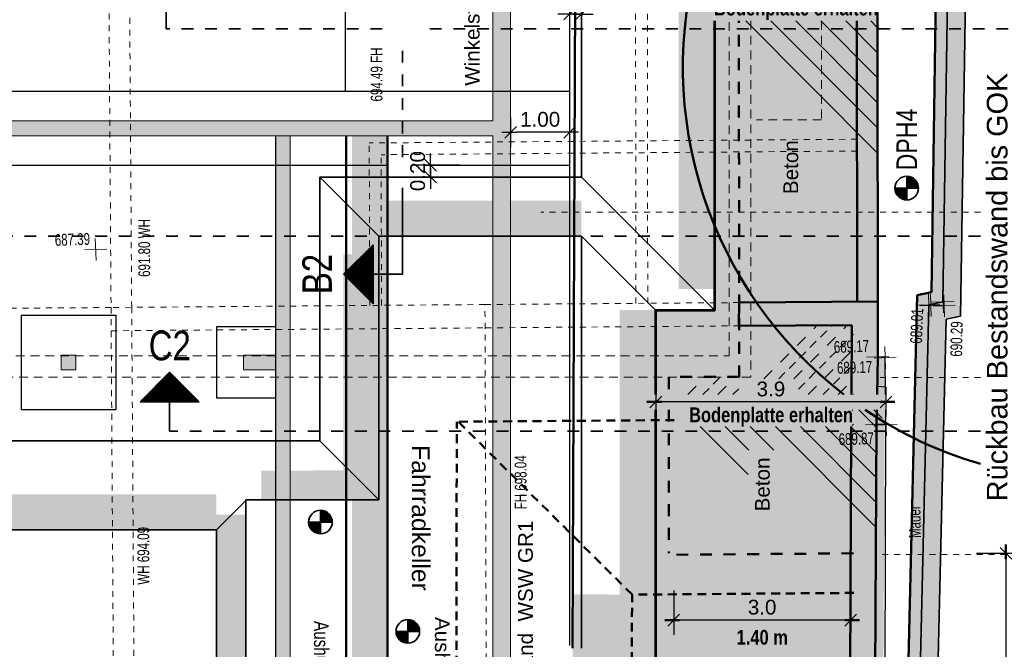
# Model space of a CAD drawing. Header units: metres. Extents: x 1 to 118, y 0 to 84.
# Tile 12 of 24: x 54 to 71, y 44 to 54. Entities that reach past the tile are written whole.
import ezdxf

# ---------------------------------------------------------------- set-up
doc = ezdxf.new("R2010")
doc.units = ezdxf.units.M
for name, pattern in [('DURCHG', [0]), ('GESTR1', [0.4, 0.2, -0.2]), ('GESTR2', [0.25, 0.15, -0.1]), ('GESTR3', [0.2, 0.1, -0.1]), ('PUNKTE', [0.15, 0.05, -0.1])]:
    doc.linetypes.add(name, pattern=pattern)
for name, color, linetype in [('Anschüttung_Keller', 7, 'Continuous'), ('Arbeitsplanie_für_Herstellung_BPW__stat._erf._Anschüttung', 7, 'Continuous'), ('Aushub', 7, 'Continuous'), ('B_ume', 7, 'Continuous'), ('Bestand', 7, 'Continuous'), ('Bodenprofil', 7, 'Continuous'), ('Dr_nage', 7, 'Continuous'), ('EG-Fundamente', 7, 'Continuous'), ('GEOMETRIE', 7, 'Continuous'), ('H_henkoten', 7, 'Continuous'), ('HILFPU', 7, 'Continuous'), ('MAKET', 7, 'Continuous'), ('Mauern_Bestand', 7, 'Continuous'), ('OG', 7, 'Continuous'), ('SCHNPF', 7, 'Continuous'), ('SCHRAFF', 7, 'Continuous'), ('Spritzbeton', 7, 'Continuous'), ('TEXTE', 7, 'Continuous'), ('zusätzliche_Aushubgrenzen', 7, 'Continuous')]:
    doc.layers.add(name, color=color, linetype=linetype)
doc.styles.add('Arial', font='arial.ttf')
doc.dimstyles.new('ISBSTRICH16E', dxfattribs={"dimtxt": 0.25, "dimasz": 0.1, "dimexe": 0.25, "dimexo": 0, "dimgap": 0.09, "dimtad": 1, "dimdec": 1, "dimzin": 0, "dimdsep": 46, "dimtxsty": 'Arial', "dimblk": 'ID16', "dimblk1": 'ID16', "dimblk2": 'ID16', "dimsah": 1, "dimcen": 0.09, "dimdle": 0.15, "dimclrd": 6, "dimclre": 6, "dimclrt": 6, "dimadec": 1, "dimazin": 0, "dimtfac": 1, "dimtdec": 4, "dimtix": 1, "dimtmove": 2, "dimatfit": 3, "dimfxl": 1, "dimtvp": 0.004, "dimtolj": 1, "dimtzin": 0, "dimarcsym": 0})
doc.dimstyles.new('ISBSTRICH18E', dxfattribs={"dimtxt": 0.25, "dimasz": 0.1, "dimexe": 0.25, "dimexo": 0, "dimgap": 0.09, "dimtad": 1, "dimdec": 1, "dimzin": 0, "dimdsep": 46, "dimtxsty": 'Arial', "dimblk": 'ID18', "dimblk1": 'ID18', "dimblk2": 'ID18', "dimsah": 1, "dimcen": 0.09, "dimdle": 0.15, "dimclrd": 180, "dimclre": 180, "dimclrt": 180, "dimadec": 1, "dimazin": 0, "dimtfac": 1, "dimtdec": 4, "dimtix": 1, "dimtmove": 2, "dimatfit": 3, "dimfxl": 1, "dimtvp": 0.004, "dimtolj": 1, "dimtzin": 0, "dimarcsym": 0})
doc.dimstyles.new('ISBSTRICH2E', dxfattribs={"dimtxt": 0.25, "dimasz": 0.1, "dimexe": 0.25, "dimexo": 0, "dimgap": 0.09, "dimtad": 1, "dimzin": 0, "dimdsep": 46, "dimtxsty": 'Arial', "dimblk": 'ID2', "dimblk1": 'ID2', "dimblk2": 'ID2', "dimsah": 1, "dimcen": 0.09, "dimdle": 0.15, "dimclrd": 1, "dimclre": 1, "dimclrt": 1, "dimazin": 0, "dimtfac": 1, "dimtdec": 4, "dimtix": 1, "dimtmove": 2, "dimatfit": 3, "dimfxl": 1, "dimtvp": 0.004, "dimtolj": 1, "dimtzin": 0, "dimarcsym": 0})
doc.dimstyles.new('ISBSTRICH4E', dxfattribs={"dimtxt": 0.25, "dimasz": 0.1, "dimexe": 0.25, "dimexo": 0, "dimgap": 0.09, "dimtad": 1, "dimzin": 0, "dimdsep": 46, "dimtxsty": 'Arial', "dimblk": 'ID4', "dimblk1": 'ID4', "dimblk2": 'ID4', "dimsah": 1, "dimcen": 0.09, "dimdle": 0.15, "dimclrd": 7, "dimclre": 7, "dimclrt": 7, "dimazin": 0, "dimtfac": 1, "dimtdec": 4, "dimtix": 1, "dimtmove": 2, "dimatfit": 3, "dimfxl": 1, "dimtvp": 0.004, "dimtolj": 1, "dimtzin": 0, "dimarcsym": 0})

# ---------------------------------------------------------------- blocks, each defined once
blk = doc.blocks.new('DIM10')
at = {"layer": 'Bodenprofil', "color": 7, "linetype": 'DURCHG', "lineweight": 35}
for p, q in [((68.958, 51.234), (68.958, 51.634)), ((69.158, 51.434), (68.758, 51.434))]:
    blk.add_line(p, q, dxfattribs=at)
blk.add_circle((68.958, 51.434), 0.2, dxfattribs=at)
blk = doc.blocks.new('DIM11')
at = {"layer": 'Bodenprofil', "color": 7, "style": 'Arial', "width": 0.8}
blk.add_text('DPH4', height=0.35, rotation=90, dxfattribs=at).set_placement((69.133, 51.734))
blk = doc.blocks.new('ID2')
at = {"color": 1, "linetype": 'DURCHG', "lineweight": 25}
for p, q in [((-1, -1), (1, 1)), ((1.5, 0), (-1, 0))]:
    blk.add_line(p, q, dxfattribs=at)
blk = doc.blocks.new('*D21')
at = {"layer": 'Defpoints', "color": 0}
for p in [(63.245, 54.807), (63.445, 54.807), (63.245, 54.38)]:
    blk.add_point(p, dxfattribs=at)
at = {"layer": 'MAKET', "color": 1, "lineweight": -2}
for p, q in [((63.245, 54.807), (63.245, 54.13)), ((63.445, 54.807), (63.445, 54.13)), ((63.145, 54.38), (63.045, 54.38)), ((63.445, 54.38), (63.245, 54.38)), ((63.545, 54.38), (63.645, 54.38))]:
    blk.add_line(p, q, dxfattribs=at)
at = {"layer": 'MAKET', "color": 1, "lineweight": -2, "xscale": 0.1, "yscale": 0.1, "zscale": 0.1}
blk.add_blockref('ID2', (63.245, 54.38), dxfattribs=at)
at = {"layer": 'MAKET', "color": 1, "lineweight": -2, "xscale": 0.1, "yscale": 0.1, "zscale": 0.1, "rotation": 180}
blk.add_blockref('ID2', (63.445, 54.38), dxfattribs=at)
at = {"layer": 'MAKET', "color": 1, "insert": (63.345, 54.598), "char_height": 0.25, "attachment_point": 5, "style": 'Arial'}
blk.add_mtext('\\A1;0.20', dxfattribs=at)
blk = doc.blocks.new('ID4')
at = {"color": 7, "linetype": 'DURCHG', "lineweight": 25}
for p, q in [((-1, -1), (1, 1)), ((1.5, 0), (-1, 0))]:
    blk.add_line(p, q, dxfattribs=at)
blk = doc.blocks.new('*D22')
at = {"layer": 'Defpoints', "color": 0}
for p in [(62.245, 52.629), (63.245, 52.629), (62.245, 52.379)]:
    blk.add_point(p, dxfattribs=at)
at = {"layer": 'MAKET', "color": 7, "lineweight": -2}
for p, q in [((62.245, 52.629), (62.245, 52.129)), ((63.245, 52.629), (63.245, 52.129)), ((63.145, 52.379), (62.345, 52.379))]:
    blk.add_line(p, q, dxfattribs=at)
at = {"layer": 'MAKET', "color": 7, "lineweight": -2, "xscale": 0.1, "yscale": 0.1, "zscale": 0.1, "rotation": 180}
blk.add_blockref('ID4', (62.245, 52.379), dxfattribs=at)
at = {"layer": 'MAKET', "color": 7, "lineweight": -2, "xscale": 0.1, "yscale": 0.1, "zscale": 0.1}
blk.add_blockref('ID4', (63.245, 52.379), dxfattribs=at)
at = {"layer": 'MAKET', "color": 7, "insert": (62.745, 52.597), "char_height": 0.25, "attachment_point": 5, "style": 'Arial'}
blk.add_mtext('\\A1;1.00', dxfattribs=at)
blk = doc.blocks.new('*D26')
at = {"layer": 'Defpoints', "color": 0}
for p in [(60.887, 51.822), (61.387, 51.822), (61.387, 51.622)]:
    blk.add_point(p, dxfattribs=at)
at = {"layer": 'MAKET', "color": 1, "lineweight": -2}
for p, q in [((60.887, 51.922), (60.887, 52.022)), ((61.387, 51.822), (60.637, 51.822)), ((60.887, 51.622), (60.887, 51.822)), ((61.387, 51.622), (60.637, 51.622)), ((60.887, 51.522), (60.887, 51.422))]:
    blk.add_line(p, q, dxfattribs=at)
at = {"layer": 'MAKET', "color": 1, "lineweight": -2, "xscale": 0.1, "yscale": 0.1, "zscale": 0.1}
for p, rotation in [((60.887, 51.822), 270), ((60.887, 51.622), 90)]:
    blk.add_blockref('ID2', p, dxfattribs=dict(at, rotation=rotation))
at = {"layer": 'MAKET', "color": 1, "insert": (60.67, 51.722), "char_height": 0.25, "attachment_point": 5, "rotation": 90, "style": 'Arial'}
blk.add_mtext('\\A1;0.20', dxfattribs=at)
blk = doc.blocks.new('DIM28')
at = {"layer": 'Aushub', "color": 7, "linetype": 'DURCHG', "lineweight": 35}
for p, q in [((60.503, 44.13), (60.503, 43.73)), ((60.303, 43.93), (60.703, 43.93))]:
    blk.add_line(p, q, dxfattribs=at)
blk.add_circle((60.503, 43.93), 0.2, dxfattribs=at)
blk = doc.blocks.new('DIM78')
at = {"layer": 'zusätzliche_Aushubgrenzen', "color": 7, "linetype": 'DURCHG', "lineweight": 35}
for p, q in [((59.022, 45.98), (59.022, 45.58)), ((58.822, 45.78), (59.222, 45.78))]:
    blk.add_line(p, q, dxfattribs=at)
blk.add_circle((59.022, 45.78), 0.2, dxfattribs=at)
blk = doc.blocks.new('ID18')
at = {"color": 180, "linetype": 'DURCHG', "lineweight": 25}
blk.add_line((-1, -1), (1, 1), dxfattribs=at)
at = {"color": 180, "linetype": 'DURCHG', "lineweight": 50}
blk.add_line((1.5, 0), (-1, 0), dxfattribs=at)
blk = doc.blocks.new('*D103')
at = {"layer": 'Defpoints', "color": 0}
for p in [(64.705, 48.064), (68.606, 48.064), (64.705, 47.814)]:
    blk.add_point(p, dxfattribs=at)
at = {"layer": 'MAKET', "color": 180, "lineweight": -2}
for p, q in [((64.705, 48.064), (64.705, 47.564)), ((68.606, 48.064), (68.606, 47.564)), ((68.506, 47.814), (64.805, 47.814))]:
    blk.add_line(p, q, dxfattribs=at)
at = {"layer": 'MAKET', "color": 180, "lineweight": -2, "xscale": 0.1, "yscale": 0.1, "zscale": 0.1, "rotation": 180}
blk.add_blockref('ID18', (64.705, 47.814), dxfattribs=at)
at = {"layer": 'MAKET', "color": 180, "lineweight": -2, "xscale": 0.1, "yscale": 0.1, "zscale": 0.1}
blk.add_blockref('ID18', (68.606, 47.814), dxfattribs=at)
at = {"layer": 'MAKET', "color": 180, "insert": (66.656, 48.032), "char_height": 0.25, "attachment_point": 5, "style": 'Arial'}
blk.add_mtext('\\A1;3.9', dxfattribs=at)
blk = doc.blocks.new('ID16')
at = {"color": 6, "linetype": 'DURCHG', "lineweight": 25}
blk.add_line((-1, -1), (1, 1), dxfattribs=at)
at = {"color": 6, "linetype": 'DURCHG', "lineweight": 50}
blk.add_line((1.5, 0), (-1, 0), dxfattribs=at)
blk = doc.blocks.new('*D104')
at = {"layer": 'Defpoints', "color": 0}
for p in [(65.008, 44.62), (68.007, 44.62), (65.008, 44.12)]:
    blk.add_point(p, dxfattribs=at)
at = {"layer": 'MAKET', "color": 6, "lineweight": -2}
for p, q in [((65.008, 44.62), (65.008, 43.87)), ((68.007, 44.62), (68.007, 43.87)), ((67.907, 44.12), (65.108, 44.12))]:
    blk.add_line(p, q, dxfattribs=at)
at = {"layer": 'MAKET', "color": 6, "lineweight": -2, "xscale": 0.1, "yscale": 0.1, "zscale": 0.1, "rotation": 180}
blk.add_blockref('ID16', (65.008, 44.12), dxfattribs=at)
at = {"layer": 'MAKET', "color": 6, "lineweight": -2, "xscale": 0.1, "yscale": 0.1, "zscale": 0.1}
blk.add_blockref('ID16', (68.007, 44.12), dxfattribs=at)
at = {"layer": 'MAKET', "color": 6, "insert": (66.507, 44.338), "char_height": 0.25, "attachment_point": 5, "style": 'Arial'}
blk.add_mtext('\\A1;3.0', dxfattribs=at)
blk = doc.blocks.new('*D111')
at = {"layer": 'Defpoints', "color": 0}
for p in [(70.139, 45.251), (70.139, 34.491), (70.639, 34.491)]:
    blk.add_point(p, dxfattribs=at)
at = {"layer": 'MAKET', "color": 6, "lineweight": -2}
for p, q in [((70.139, 45.251), (70.889, 45.251)), ((70.639, 45.151), (70.639, 34.591)), ((70.139, 34.491), (70.889, 34.491))]:
    blk.add_line(p, q, dxfattribs=at)
at = {"layer": 'MAKET', "color": 6, "lineweight": -2, "xscale": 0.1, "yscale": 0.1, "zscale": 0.1}
for p, rotation in [((70.639, 45.251), 90.00000000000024), ((70.639, 34.491), 270.0000000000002)]:
    blk.add_blockref('ID16', p, dxfattribs=dict(at, rotation=rotation))
at = {"layer": 'MAKET', "color": 6, "insert": (70.421, 39.871), "char_height": 0.25, "attachment_point": 5, "rotation": 90, "style": 'Arial'}
blk.add_mtext('\\A1;10.8', dxfattribs=at)

msp = doc.modelspace()

# ---------------------------------------------------------------- hatches: boundary and pattern name
at = {"layer": 'Anschüttung_Keller'}
for points in [[(63.301, 44.552), (64.303, 44.552), (63.301, 44.557)], [(63.261, 36.431), (64.263, 36.431), (64.303, 44.552), (63.301, 44.552)]]:
    msp.add_hatch(color=9, dxfattribs=at).paths.add_polyline_path(points)
at = {"layer": 'Arbeitsplanie_für_Herstellung_BPW__stat._erf._Anschüttung'}
for color, points in [(6, [(66.11, 52.262), (68.11, 52.262), (68.11, 56.395), (66.11, 56.395)]), (6, [(66.118, 49.496), (68.11, 49.496), (68.11, 52.262), (66.118, 52.262)]), (6, [(66.119, 45.251), (68.054, 45.251), (68.054, 49.102), (66.119, 49.102)]), (6, [(64.928, 45.253), (66.11, 45.253), (66.11, 48.25), (64.928, 48.25)]), (9, [(48.284, 45.646), (57.26, 45.646), (57.26, 46.248), (48.284, 46.248)]), (6, [(64.299, 45.154), (68.055, 45.154), (68.055, 45.183)]), (6, [(64.303, 44.581), (68.06, 44.581), (68.055, 45.154), (64.299, 45.154)]), (9, [(55.495, 31.281), (60.033, 23.548), (67.894, 28.116), (67.966, 31.189), (65.469, 31.189), (65.466, 34.494), (67.966, 34.491), (68.06, 44.581), (64.303, 44.552), (64.263, 36.426), (55.495, 31.281)]), (6, [(64.303, 44.552), (68.06, 44.581), (64.303, 44.581)])]:
    msp.add_hatch(color=color, dxfattribs=at).paths.add_polyline_path(points)
at = {"layer": 'Aushub'}
for points in [[(65.093, 49.725), (65.695, 49.725), (65.695, 56.386), (65.093, 56.386)], [(59.76, 50.622), (63.445, 50.622), (63.445, 51.224), (59.76, 51.224)], [(59.407, 50.31), (60.009, 50.31), (60.009, 50.31)], [(59.408, 46.146), (60.01, 46.146), (60.009, 50.31), (59.407, 50.31)], [(64.093, 36.813), (64.695, 36.813), (64.695, 49.372), (64.093, 49.372)], [(58.017, 46.648), (59.706, 46.648), (59.706, 46.658)], [(58.02, 46.156), (59.709, 46.156), (59.706, 46.648), (58.017, 46.648)], [(58.02, 46.146), (59.709, 46.156), (58.02, 46.156)], [(59.408, 46.146), (60.01, 46.146), (59.408, 46.146)], [(57.26, 38.962), (57.762, 38.962), (57.762, 45.906), (57.26, 45.906)], [(60.503, 43.93), (60.703, 43.93, 0.414214), (60.503, 44.13)], [(60.503, 43.73), (60.503, 43.93), (60.303, 43.93, 0.414214)]]:
    msp.add_hatch(color=7, dxfattribs=at).paths.add_polyline_path(points)
at = {"layer": 'Bestand'}
for points in [[(68.475, 28.757), (67.903, 28.757), (68.026, 49.116), (66.119, 48.241), (66.118, 49.496), (68.118, 49.512), (68.11, 56.395), (66.11, 56.387), (66.109, 56.687), (68.946, 56.709), (69.174, 70.875), (61.939, 70.95), (61.942, 71.3), (69.529, 71.221), (69.291, 56.394), (68.46, 56.406), (68.465, 48.579), (68.593, 48.564), (68.475, 28.757)], [(65.705, 56.684), (65.695, 49.362), (64.695, 49.362), (64.695, 36.178), (64.189, 36.178), (64.189, 32.342), (65.405, 32.342), (65.415, 27.425), (68.371, 27.906), (68.46, 56.406), (65.705, 56.684)]]:
    msp.add_hatch(color=180, dxfattribs=at).paths.add_polyline_path(points)
at = {"layer": 'Bodenprofil'}
for points in [[(68.958, 51.434), (69.158, 51.434, 0.414214), (68.958, 51.634)], [(68.958, 51.234), (68.958, 51.434), (68.758, 51.434, 0.414214)]]:
    msp.add_hatch(color=7, dxfattribs=at).paths.add_polyline_path(points)
at = {"layer": 'Mauern_Bestand'}
for points in [[(69.572, 49.51), (69.872, 49.51), (69.967, 55.762), (69.667, 55.762)], [(69.327, 49.268), (69.869, 49.268), (69.872, 49.457), (69.332, 49.457)], [(69.332, 49.457), (69.872, 49.457), (69.872, 49.51), (69.572, 49.51)], [(69.326, 49.215), (69.626, 49.215), (69.869, 49.268), (69.327, 49.268)], [(69.155, 42.031), (69.455, 42.031), (69.626, 49.215), (69.326, 49.215)]]:
    msp.add_hatch(color=7, dxfattribs=at).paths.add_polyline_path(points)
at = {"layer": 'SCHRAFF'}
for points in [[(61.944, 34.101), (62.245, 34.101), (62.245, 61.257), (61.944, 61.257)], [(47.445, 52.321), (61.945, 52.321), (61.945, 52.571), (47.445, 52.571)], [(58.26, 37.832), (58.51, 37.832), (58.51, 52.321), (58.26, 52.321)], [(59.558, 38.512), (60.16, 38.512), (60.16, 52.321), (59.558, 52.321)], [(54.628, 48.358), (54.878, 48.358), (54.878, 48.608), (54.628, 48.608)], [(57.719, 48.358), (58.26, 48.358), (58.26, 48.596), (57.719, 48.596)]]:
    msp.add_hatch(color=9, dxfattribs=at).paths.add_polyline_path(points)
at = {"layer": 'Spritzbeton'}
for points in [[(70.418, 57.009), (69.47, 55.958), (69.375, 49.671), (69.135, 49.619), (69.045, 45.812), (69.243, 45.729), (69.332, 49.457), (69.572, 49.51), (69.669, 55.879), (70.603, 56.915), (70.418, 57.009)], [(69.243, 45.729), (69.045, 45.812), (68.954, 42.005), (68.947, 39.592), (68.94, 37.182), (68.874, 37.166), (68.869, 35.296), (69.069, 35.218), (69.074, 37.01), (69.14, 37.027), (69.147, 39.513), (69.154, 42), (69.243, 45.729)]]:
    msp.add_hatch(color=4, dxfattribs=at).paths.add_polyline_path(points)
at = {"layer": 'zusätzliche_Aushubgrenzen'}
for points in [[(59.022, 45.78), (59.222, 45.78, 0.414214), (59.022, 45.98)], [(59.022, 45.78), (59.222, 45.78, 0.414214), (59.022, 45.98)], [(59.022, 45.58), (59.022, 45.78), (58.822, 45.78, 0.414214)], [(59.022, 45.58), (59.022, 45.78), (58.822, 45.78, 0.414214)]]:
    msp.add_hatch(color=7, dxfattribs=at).paths.add_polyline_path(points)

# ---------------------------------------------------------------- linework, layer by layer
at = {"layer": 'Arbeitsplanie_für_Herstellung_BPW__stat._erf._Anschüttung', "color": 6, "linetype": 'GESTR1', "lineweight": 50}
for p, q in [((66.12, 48.231), (66.112, 54.263)), ((66.12, 48.241), (64.928, 48.241)), ((64.928, 48.231), (64.928, 47.938)), ((64.928, 47.681), (64.928, 45.253)), ((68.054, 45.251), (64.928, 45.226))]:
    msp.add_line(p, q, dxfattribs=at)
at = {"layer": 'Arbeitsplanie_für_Herstellung_BPW__stat._erf._Anschüttung', "color": 6, "linetype": 'GESTR1', "lineweight": 25}
for p, q in [((66.533, 48.205), (67.43, 49.102)), ((67.043, 48.205), (67.939, 49.102)), ((67.285, 47.938), (68.054, 48.708)), ((65.248, 47.938), (65.56, 48.25)), ((65.757, 47.938), (66.069, 48.25)), ((67.794, 47.938), (68.054, 48.199)), ((68.034, 47.669), (68.046, 47.681))]:
    msp.add_line(p, q, dxfattribs=at)
at = {"layer": 'Arbeitsplanie_für_Herstellung_BPW__stat._erf._Anschüttung', "color": 6, "linetype": 'GESTR2', "lineweight": 25}
for p, q in [((66.788, 48.205), (67.684, 49.102)), ((67.125, 48.033), (68.054, 48.963)), ((67.539, 47.938), (68.054, 48.453)), ((65.503, 47.938), (65.814, 48.25)), ((66.012, 47.938), (66.11, 48.036)), ((68.048, 47.938), (68.054, 47.944)), ((68.034, 47.415), (68.054, 47.435))]:
    msp.add_line(p, q, dxfattribs=at)
at = {"layer": 'Arbeitsplanie_für_Herstellung_BPW__stat._erf._Anschüttung', "color": 6, "linetype": 'GESTR2', "lineweight": 50}
for p, q in [((61.316, 38.117), (61.332, 47.479)), ((65.018, 47.507), (61.332, 47.479)), ((64.303, 44.552), (61.359, 47.479)), ((68.06, 44.581), (64.303, 44.552)), ((64.263, 36.426), (64.303, 44.552))]:
    msp.add_line(p, q, dxfattribs=at)
at = {"layer": 'Aushub', "color": 7, "linetype": 'DURCHG', "lineweight": 35}
for p, q in [((63.445, 51.622), (63.445, 54.807)), ((65.695, 49.372), (65.695, 54.263)), ((59.01, 47.156), (59.01, 51.622)), ((59.01, 51.622), (63.445, 51.622)), ((60.01, 50.622), (59.01, 51.622)), ((63.445, 51.622), (65.695, 49.372)), ((60.01, 50.622), (63.445, 50.622)), ((60.01, 46.156), (60.01, 50.622)), ((63.445, 50.622), (63.445, 43.645)), ((63.445, 50.622), (64.695, 49.372)), ((65.695, 49.372), (64.695, 49.372)), ((64.695, 49.372), (64.695, 47.938)), ((64.695, 47.681), (64.695, 36.188)), ((59.01, 47.156), (46.774, 47.156)), ((59.01, 47.156), (60.01, 46.156)), ((57.26, 45.646), (57.76, 46.146)), ((57.76, 38.462), (57.76, 46.156)), ((60.01, 46.156), (57.76, 46.156)), ((57.26, 45.646), (48.284, 45.646)), ((57.26, 45.646), (57.26, 38.962))]:
    msp.add_line(p, q, dxfattribs=at)
at = {"layer": 'B_ume', "color": 84, "linetype": 'DURCHG', "lineweight": 50}
for start, end in [(269.163, 125.5202), (163.6741, 232.4096), (236.01, 253.7575)]:
    msp.add_arc((72.164, 53.485), 7, start, end, dxfattribs=at)
at = {"layer": 'Bestand', "color": 254, "linetype": 'GESTR3', "lineweight": 13}
for p, q in [((64.368, 49.483), (64.354, 61.301)), ((64.568, 49.484), (64.554, 61.301)), ((55.413, 58.39), (55.473, 49.413)), ((55.823, 49.416), (55.763, 58.386)), ((68.115, 52.262), (59.848, 52.198)), ((59.858, 49.448), (59.848, 52.198)), ((68.115, 52.062), (60.049, 51.999)), ((60.058, 49.448), (60.049, 51.999)), ((55.473, 49.413), (51.732, 49.384)), ((61.81, 49.463), (55.473, 49.413)), ((55.473, 49.413), (55.526, 41.2)), ((55.823, 49.416), (55.876, 41.203)), ((61.81, 49.463), (64.568, 49.484)), ((61.865, 34.053), (61.81, 49.463)), ((66.118, 49.496), (64.568, 49.484)), ((55.476, 49.019), (61.811, 49.068)), ((66.119, 49.102), (61.811, 49.068))]:
    msp.add_line(p, q, dxfattribs=at)
at = {"layer": 'Bestand', "color": 180, "linetype": 'DURCHG', "lineweight": 50}
for p, q in [((68.469, 48.578), (68.462, 54.523)), ((65.705, 49.362), (65.705, 54.263)), ((68.118, 49.512), (68.112, 54.263)), ((66.118, 49.496), (66.11, 49.11)), ((68.468, 49.514), (66.118, 49.496)), ((65.705, 49.362), (64.705, 49.362)), ((64.705, 49.362), (64.705, 47.938)), ((68.026, 49.116), (66.119, 49.102)), ((68.02, 47.938), (68.026, 49.116)), ((68.465, 48.579), (68.454, 47.938)), ((64.705, 47.681), (64.705, 36.178)), ((68.449, 47.681), (68.445, 47.435)), ((67.987, 41.32), (68.018, 47.396)), ((68.422, 42.737), (68.445, 47.435))]:
    msp.add_line(p, q, dxfattribs=at)
at = {"layer": 'Bestand', "color": 180, "linetype": 'DURCHG', "lineweight": 25}
for p, q in [((66.228, 54.263), (68.446, 52.045)), ((66.652, 54.263), (68.448, 52.468)), ((67.076, 54.263), (68.449, 52.891)), ((67.501, 54.263), (68.45, 53.314)), ((67.925, 54.263), (68.451, 53.737)), ((68.349, 54.263), (68.453, 54.16)), ((68.593, 48.564), (68.465, 48.579)), ((68.6, 47.938), (68.593, 48.564)), ((68.606, 48.066), (68.445, 48.075)), ((68.143, 47.681), (68.432, 47.392)), ((68.606, 47.426), (68.603, 47.681)), ((65.459, 47.396), (66.271, 46.583)), ((65.883, 47.396), (66.282, 46.997)), ((66.307, 47.396), (66.706, 46.997)), ((66.731, 47.396), (68.427, 45.701)), ((67.156, 47.396), (68.428, 46.123)), ((67.58, 47.396), (68.429, 46.546)), ((68.004, 47.396), (68.43, 46.969)), ((68.606, 47.426), (68.445, 47.435)), ((68.591, 42.731), (68.606, 47.426))]:
    msp.add_line(p, q, dxfattribs=at)
at = {"layer": 'Bestand', "color": 180, "linetype": 'GESTR1', "lineweight": 25}
msp.add_line((68.398, 47.681), (68.587, 47.492), dxfattribs=at)
at = {"layer": 'Dr_nage', "color": 140, "linetype": 'DURCHG', "lineweight": 50}
msp.add_line((63.34, 54.807), (63.295, 43.645), dxfattribs=at)
at = {"layer": 'EG-Fundamente', "color": 7, "linetype": 'DURCHG', "lineweight": 25}
for p, q in [((59.445, 53.072), (59.445, 61.638)), ((63.245, 54.688), (63.245, 51.822)), ((63.245, 53.072), (47.982, 53.072)), ((58.26, 52.321), (58.26, 37.832)), ((46.72, 51.822), (60.175, 51.822)), ((60.774, 51.822), (63.245, 51.822)), ((63.245, 51.822), (63.245, 43.692)), ((53.953, 49.283), (55.553, 49.283)), ((53.953, 47.683), (53.953, 49.283)), ((55.553, 49.283), (55.553, 47.683)), ((58.26, 49.083), (57.26, 49.083)), ((57.26, 49.083), (57.26, 47.883)), ((57.26, 47.883), (58.26, 47.883)), ((55.553, 47.683), (53.953, 47.683))]:
    msp.add_line(p, q, dxfattribs=at)
at = {"layer": 'EG-Fundamente', "color": 7, "linetype": 'DURCHG', "lineweight": 18}
for p, q in [((61.945, 61.257), (61.945, 52.571)), ((62.245, 61.257), (62.245, 37.832)), ((50.228, 52.571), (61.945, 52.571)), ((61.945, 52.321), (50.228, 52.321)), ((58.51, 38.332), (58.51, 52.321)), ((61.945, 52.321), (61.945, 37.832)), ((54.878, 48.608), (54.628, 48.608)), ((54.628, 48.608), (54.628, 48.358)), ((54.878, 48.358), (54.878, 48.608)), ((57.719, 48.608), (57.719, 48.358)), ((58.26, 48.608), (57.719, 48.608)), ((54.628, 48.358), (54.878, 48.358)), ((57.719, 48.358), (58.26, 48.358))]:
    msp.add_line(p, q, dxfattribs=at)
at = {"layer": 'GEOMETRIE', "color": 7, "linetype": 'PUNKTE', "lineweight": 18}
for p, q in [((70.206, 51.029), (62.755, 51.029)), ((70.206, 48.23), (68.469, 48.23)), ((91.245, 45.229), (68.469, 45.229))]:
    msp.add_line(p, q, dxfattribs=at)
at = {"layer": 'H_henkoten', "color": 9, "linetype": 'DURCHG', "lineweight": 13}
for p, q in [((55.206, 50.582), (55.219, 50.208)), ((55.025, 50.388), (55.4, 50.401)), ((69.325, 49.645), (69.338, 49.27)), ((69.359, 49.636), (69.372, 49.262)), ((69.566, 49.698), (69.579, 49.323)), ((69.587, 49.628), (69.6, 49.253)), ((69.144, 49.451), (69.519, 49.464)), ((69.178, 49.442), (69.553, 49.455)), ((69.385, 49.504), (69.76, 49.517)), ((69.406, 49.434), (69.781, 49.447)), ((68.458, 48.766), (68.471, 48.391)), ((68.587, 48.751), (68.6, 48.376)), ((68.277, 48.572), (68.652, 48.585)), ((68.406, 48.557), (68.781, 48.57)), ((68.438, 47.622), (68.451, 47.247)), ((68.6, 47.614), (68.613, 47.239)), ((68.258, 47.428), (68.632, 47.441)), ((68.419, 47.42), (68.794, 47.433))]:
    msp.add_line(p, q, dxfattribs=at)
at = {"layer": 'HILFPU', "color": 4}
for p in [(68.469, 49.12), (68.434, 45.254)]:
    msp.add_point(p, dxfattribs=at)
at = {"layer": 'Mauern_Bestand', "color": 7, "linetype": 'DURCHG', "lineweight": 35}
for p, q in [((69.669, 55.879), (69.572, 49.51)), ((69.967, 55.762), (69.869, 49.268)), ((69.332, 49.457), (69.154, 42)), ((69.572, 49.51), (69.332, 49.457)), ((69.869, 49.268), (69.626, 49.215)), ((69.626, 49.215), (69.455, 42.031))]:
    msp.add_line(p, q, dxfattribs=at)
at = {"layer": 'OG', "color": 4, "linetype": 'GESTR2', "lineweight": 20}
for p, q in [((65.949, 48.596), (65.949, 54.263)), ((66.314, 54.263), (66.314, 48.231)), ((67.514, 54.263), (67.514, 52.591)), ((67.514, 52.591), (66.414, 52.591)), ((47.609, 48.596), (65.949, 48.596)), ((66.314, 48.231), (47.244, 48.231))]:
    msp.add_line(p, q, dxfattribs=at)
at = {"layer": 'SCHNPF', "color": 7, "linetype": 'DURCHG', "lineweight": 35}
for p, q in [((56.405, 54.129), (56.405, 55.129)), ((60.415, 51.438), (60.415, 49.976)), ((59.915, 50.476), (59.415, 49.976)), ((59.84, 49.551), (59.84, 50.4)), ((59.855, 49.536), (59.855, 50.415)), ((59.87, 49.521), (59.87, 50.43)), ((59.885, 49.506), (59.885, 50.445)), ((59.9, 49.491), (59.9, 50.46)), ((59.915, 49.476), (59.915, 50.476)), ((59.673, 49.718), (59.673, 50.233)), ((59.688, 49.703), (59.688, 50.248)), ((59.703, 49.688), (59.703, 50.263)), ((59.718, 49.673), (59.718, 50.279)), ((59.734, 49.657), (59.734, 50.294)), ((59.749, 49.642), (59.749, 50.309)), ((59.764, 49.627), (59.764, 50.324)), ((59.779, 49.612), (59.779, 50.339)), ((59.794, 49.597), (59.794, 50.354)), ((59.809, 49.582), (59.809, 50.37)), ((59.824, 49.567), (59.824, 50.385)), ((59.506, 49.885), (59.506, 50.067)), ((59.521, 49.87), (59.521, 50.082)), ((59.537, 49.854), (59.537, 50.097)), ((59.552, 49.839), (59.552, 50.112)), ((59.567, 49.824), (59.567, 50.127)), ((59.582, 49.809), (59.582, 50.142)), ((59.597, 49.794), (59.597, 50.157)), ((59.612, 49.779), (59.612, 50.173)), ((59.627, 49.763), (59.627, 50.188)), ((59.643, 49.748), (59.643, 50.203)), ((59.658, 49.733), (59.658, 50.218)), ((60.415, 49.976), (59.415, 49.976)), ((59.415, 49.976), (59.915, 49.476)), ((59.43, 49.96), (59.43, 49.991)), ((59.446, 49.945), (59.446, 50.006)), ((59.461, 49.93), (59.461, 50.021)), ((59.476, 49.915), (59.476, 50.036)), ((59.491, 49.9), (59.491, 50.051)), ((56.466, 48.318), (55.966, 47.818)), ((56.375, 48.227), (56.557, 48.227)), ((56.391, 48.242), (56.542, 48.242)), ((56.406, 48.258), (56.527, 48.258)), ((56.421, 48.273), (56.512, 48.273)), ((56.436, 48.288), (56.497, 48.288)), ((56.451, 48.303), (56.482, 48.303)), ((56.466, 47.318), (56.466, 48.318)), ((56.966, 47.818), (56.466, 48.318)), ((56.209, 48.061), (56.724, 48.061)), ((56.224, 48.076), (56.709, 48.076)), ((56.239, 48.091), (56.694, 48.091)), ((56.254, 48.106), (56.678, 48.106)), ((56.269, 48.121), (56.663, 48.121)), ((56.285, 48.136), (56.648, 48.136)), ((56.3, 48.152), (56.633, 48.152)), ((56.315, 48.167), (56.618, 48.167)), ((56.33, 48.182), (56.603, 48.182)), ((56.345, 48.197), (56.588, 48.197)), ((56.36, 48.212), (56.572, 48.212)), ((56.042, 47.894), (56.891, 47.894)), ((56.057, 47.909), (56.875, 47.909)), ((56.072, 47.924), (56.86, 47.924)), ((56.088, 47.939), (56.845, 47.939)), ((56.103, 47.955), (56.83, 47.955)), ((56.118, 47.97), (56.815, 47.97)), ((56.133, 47.985), (56.8, 47.985)), ((56.148, 48), (56.785, 48)), ((56.163, 48.015), (56.769, 48.015)), ((56.178, 48.03), (56.754, 48.03)), ((56.194, 48.046), (56.739, 48.046)), ((55.966, 47.818), (56.966, 47.818)), ((55.982, 47.833), (56.951, 47.833)), ((55.997, 47.849), (56.936, 47.849)), ((56.012, 47.864), (56.921, 47.864)), ((56.027, 47.879), (56.906, 47.879))]:
    msp.add_line(p, q, dxfattribs=at)
at = {"layer": 'SCHNPF', "color": 7, "linetype": 'GESTR1', "lineweight": 35}
for p, q in [((60.068, 54.129), (56.405, 54.129)), ((75.876, 54.129), (60.859, 54.129)), ((60.415, 51.959), (60.415, 53.871)), ((70.206, 50.622), (35.932, 50.622)), ((70.206, 47.318), (56.466, 47.318))]:
    msp.add_line(p, q, dxfattribs=at)
at = {"layer": 'Spritzbeton', "color": 140, "linetype": 'DURCHG', "lineweight": 50}
for p, q in [((69.47, 55.958), (69.375, 49.671)), ((69.135, 49.619), (68.954, 42.005)), ((69.375, 49.671), (69.135, 49.619))]:
    msp.add_line(p, q, dxfattribs=at)
at = {"layer": 'zusätzliche_Aushubgrenzen', "color": 1, "linetype": 'DURCHG', "lineweight": 50}
for p, q in [((59.46, 52.321), (59.46, 37.932)), ((60.16, 52.321), (60.16, 38.632))]:
    msp.add_line(p, q, dxfattribs=at)

# ---------------------------------------------------------------- block references
for name in ['DIM11', 'DIM10', 'DIM78', 'DIM28']:
    msp.add_blockref(name, (0, 0))

# ---------------------------------------------------------------- texts
at = {"layer": 'Aushub', "color": 7, "style": 'Arial'}
msp.add_text('Aushubkote', height=0.25, rotation=630, dxfattribs=at).set_placement((60.962, 44.174))
at = {"layer": 'H_henkoten', "color": 9, "style": 'Arial', "width": 0.7}
for s, rotation, p in [('694.49 FH', 90.1, (60.073, 52.901)), ('691.80 WH', 90.1, (56.136, 49.931)), ('687.39', 2, (54.523, 50.455)), ('689.01', 87.8, (69.215, 48.797)), ('690.29', 89.1, (69.896, 48.579)), ('689.17', 2, (67.725, 48.643)), ('689.17', 2, (67.779, 48.289)), ('689.87', 2, (67.807, 47.08)), ('FH 698.04', 90.2, (62.516, 45.997)), ('Mauer', 91.1, (69.198, 45.511)), ('WH 694.09', 90.1, (56.122, 44.72))]:
    msp.add_text(s, height=0.2, rotation=rotation, dxfattribs=at).set_placement(p)
at = {"layer": 'MAKET', "color": 190, "char_height": 0.25, "width": 2.78886, "attachment_point": 7, "style": 'Arial'}
for insert in [(65.691, 54.282), (65.269, 47.395)]:
    msp.add_mtext('\\pxqj;\\W0.80;{\\fArial|b1|i0|c0|p34|;Bodenplatte erhalten}', dxfattribs=dict(at, insert=insert))
at = {"layer": 'MAKET', "color": 6, "insert": (66.074, 43.701), "char_height": 0.25, "width": 0.87187, "attachment_point": 7, "style": 'Arial'}
msp.add_mtext('\\pxqj;\\W0.80;{\\fArial|b1|i0|c0|p34|;1.40 m}', dxfattribs=at)
at = {"layer": 'SCHNPF', "color": 7, "style": 'Arial', "width": 0.8}
msp.add_text('B2', height=0.5, rotation=90, dxfattribs=at).set_placement((59.215, 49.637))
msp.add_text('C2', height=0.5, dxfattribs=at).set_placement((56.111, 48.518))
at = {"layer": 'TEXTE', "color": 7, "style": 'Arial'}
for s, height, rotation, p in [('Winkelstützwand - WSW GR3', 0.25, 90, (61.719, 53.165)), ('Rückbau Bestandswand bis GOK', 0.35, 90, (70.665, 46.132)), ('Fahrradkeller', 0.3, 270, (60.571, 47.084)), ('Winkelstützwand  WSW GR1', 0.25, 90, (62.622, 41.283))]:
    msp.add_text(s, height=height, rotation=rotation, dxfattribs=at).set_placement(p)
at = {"layer": 'TEXTE', "color": 6, "style": 'Arial'}
for p in [(67.117, 51.332), (66.635, 45.961)]:
    msp.add_text('Beton', height=0.25, rotation=90, dxfattribs=at).set_placement(p)
at = {"layer": 'zusätzliche_Aushubgrenzen', "color": 1, "style": 'Arial', "width": 0.74}
msp.add_text('Aushubkote Frostschürze / Frostschutzkies', height=0.25, rotation=630, dxfattribs=at).set_placement((58.913, 44.105))

# ---------------------------------------------------------------- dimensions: what is measured, and where the dimension line sits
at = {"layer": 'MAKET'}
for p1, p2, distance, dimstyle, picture, middle in [((63.445, 54.807), (63.245, 54.807), 0.427, 'ISBSTRICH2E', '*D21', (63.345, 54.598)), ((63.245, 52.629), (62.245, 52.629), 0.25, 'ISBSTRICH4E', '*D22', (62.745, 52.597)), ((61.387, 51.622), (61.387, 51.822), 0.5, 'ISBSTRICH2E', '*D26', (60.67, 51.722)), ((68.606, 48.064), (64.705, 48.064), 0.25, 'ISBSTRICH18E', '*D103', (66.656, 48.032)), ((70.139, 45.251), (70.139, 34.491), 0.5, 'ISBSTRICH16E', '*D111', (70.421, 39.871)), ((68.007, 44.62), (65.008, 44.62), 0.5, 'ISBSTRICH16E', '*D104', (66.507, 44.338))]:
    dim = msp.add_aligned_dim(p1=p1, p2=p2, distance=distance, dimstyle=dimstyle, override={"dimasz": 0.1}, dxfattribs=at)
    dim.commit()
    dim.dimension.update_dxf_attribs({"geometry": picture, "text_midpoint": middle})

doc.saveas('drawing.dxf')
